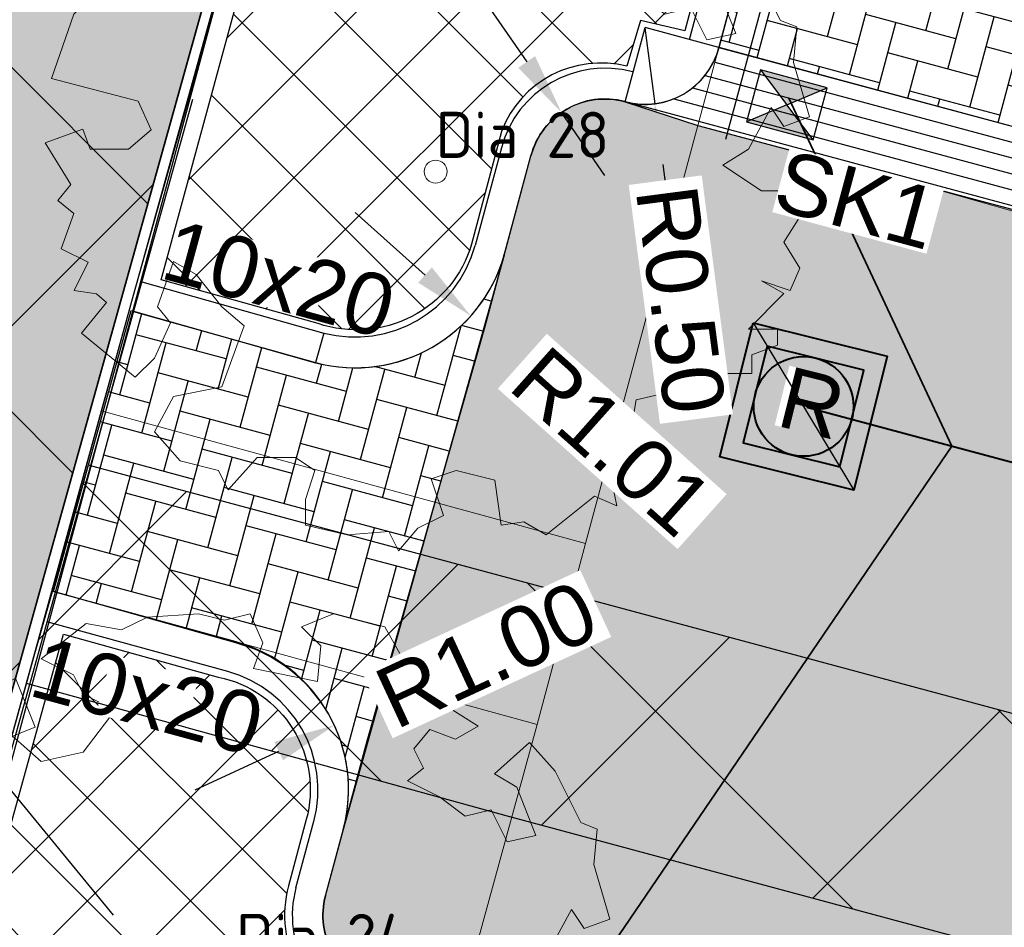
# Model space of a CAD drawing. Header units: metres. Extents: x 252743 to 254903, y 592696 to 593766.
# Tile 44 of 174: x 253680.23 to 253686.65, y 593037.87 to 593043.79. Entities that reach past the tile are written whole.
import ezdxf
from ezdxf.enums import TextEntityAlignment as Align

# ---------------------------------------------------------------- set-up
doc = ezdxf.new("R2010")
doc.units = ezdxf.units.M
doc.set_wipeout_variables(frame=1)
for name, pattern in [('ACAD_ISO11W100', [33, 12, -3, 12, -3, 0, -3]), ('DASHED', [19.049999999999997, 12.7, -6.35]), ('HIDDEN', [9.524999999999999, 6.35, -3.175])]:
    doc.linetypes.add(name, pattern=pattern)
for name, color, linetype, lineweight in [('132034000_dwg', 8, 'Continuous', 5), ('B-BH-GR-BEPLANTING_CULTUUR_HEESTERS-G', 250, 'Continuous', 18), ('B-BH-VH-OPENVERHARDING-G', 250, 'Continuous', 18), ('B-WE-GR-BOOM-S1', 8, 'Continuous', 9), ('B-WE-GR-BOOM_STAMDIAMETER-T', 7, 'Continuous', 25), ('N-RI-HWA-INSPECTIEPUT', 150, 'Continuous', 40), ('N-RI-HWA-PVC', 150, 'ACAD_ISO11W100', 40), ('N-RI-HWA-PVC125 KOLKAANSLUITING', 140, 'HIDDEN', 35), ('N-RI-IT-HWA-INSPECTIEPUT', 150, 'Continuous', 40)]:
    doc.layers.add(name, color=color, linetype=linetype, lineweight=lineweight)
doc.layers.add('ALGEMEEN HULP', color=6, linetype='Continuous', plot=False)
doc.layers.add('N-WB-HULP', color=6, linetype='Continuous', plot=False)
for name, color, linetype in [('B-KL-TEKST', 7, 'Continuous'), ('N-GR-ARC-GROENVOORZIENING-N', 82, 'Continuous'), ('N-KL-NUTSSTROOK', 10, 'Continuous'), ('N-RI-KOLK-STRAATKOLK', 7, 'Continuous'), ('N-WB-ANTIWORTELSCHERM', 6, 'ZIGZAG'), ('N-WB-ARC-BETONTEGEL 30X30', 8, 'Continuous'), ('N-WB-ARC-SBS-KF-ROODBRUIN-PARKEREN', 24, 'Continuous'), ('N-WB-ARC-SBS-KF-ROODBRUIN-RIJBAAN', 24, 'Continuous'), ('N-WB-BAND GAZONBAND 10x20', 7, 'DASHED'), ('N-WB-BAND OPSLUITBAND 10x20', 7, 'DASHED'), ('N-WB-BAND TEKST 200', 7, 'Continuous'), ('N-WB-BAND TROTTOIRBAND 18 20', 7, 'ACAD_ISO11W100'), ('N-WB-BOCHTSTRAAL', 7, 'Continuous'), ('N-WB-KANTVERHARDING', 2, 'Continuous'), ('N-WB-MATERIAALGRENS', 1, 'Continuous'), ('N-WB-MOLGOOT GEBAKKEN DF', 8, 'Continuous')]:
    doc.layers.add(name, color=color, linetype=linetype)
doc.layers.get('0').freeze()
doc.styles.add('N_STANDARD 200', font='arial.ttf', dxfattribs={"height": 0.4})
doc.styles.add('NLCS-ISO', font='txt')
doc.linetypes.add('ZIGZAG', pattern='A,0.00254,-5.08,[131,ltypeshp.shx,S=5.08,R=0,X=-5.08,Y=0],-10.16,[131,ltypeshp.shx,S=5.08,R=180,X=5.08,Y=0],-5.08', length=20.32254)
doc.dimstyles.new('N_DIMENSION 200', dxfattribs={"dimtxt": 0.4, "dimasz": 0.4, "dimexe": 0.125, "dimexo": 0.125, "dimgap": 0.25, "dimtad": 1, "dimzin": 3, "dimdsep": 46, "dimtxsty": 'N_STANDARD 200', "dimcen": 0, "dimazin": 3, "dimtfac": 1, "dimtix": 1, "dimtmove": 2, "dimatfit": 3, "dimfxl": 0.125, "dimfxlon": 1, "dimtfill": 1, "dimtolj": 1, "dimtzin": 0, "dimarcsym": 0})
pattern_1 = [(45, (0, 0), (-0.3367596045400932, 0.3367596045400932), []), (135, (0, 0), (-0.3367596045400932, -0.3367596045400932), [])]

# ---------------------------------------------------------------- blocks, each defined once
blk = doc.blocks.new('*D557')
at = {"layer": 'Defpoints', "color": 0, "transparency": 16777216}
for p in [(253682.2848742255, 593039.1859241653), (253681.3776655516, 593038.7652432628)]:
    blk.add_point(p, dxfattribs=at)
at = {"layer": 'N-WB-BOCHTSTRAAL', "color": 0, "lineweight": -2, "transparency": 16777216}
blk.add_line((253681.3776655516, 593038.7652432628), (253681.9219907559, 593039.0176518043), dxfattribs=at)
at = {"layer": 'N-WB-BOCHTSTRAAL', "color": 0, "transparency": 16777216}
blk.add_solid([(253681.8939453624, 593039.0781323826), (253681.9500361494, 593038.957171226), (253682.2848742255, 593039.1859241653)], dxfattribs=at)
at = {"layer": 'N-WB-BOCHTSTRAAL', "color": 0, "transparency": 16777216, "insert": (253683.2782457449, 593039.6465595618), "char_height": 0.4, "attachment_point": 5, "rotation": 24.877583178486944, "style": 'N_STANDARD 200', "bg_fill": 3, "box_fill_scale": 1.1, "bg_fill_color": 256, "bg_fill_true_color": 13158600, "bg_fill_transparency": 0}
blk.add_mtext('\\A1;R1.00', dxfattribs=at)
blk = doc.blocks.new('*D558')
at = {"layer": 'Defpoints', "color": 0, "transparency": 16777216}
for p in [(253682.4198752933, 593042.5283554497), (253683.1749038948, 593041.8550501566)]:
    blk.add_point(p, dxfattribs=at)
at = {"layer": 'N-WB-BOCHTSTRAAL', "color": 0, "lineweight": -2, "transparency": 16777216}
blk.add_line((253682.4198752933, 593042.5283554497), (253682.8763663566, 593042.1212743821), dxfattribs=at)
at = {"layer": 'N-WB-BOCHTSTRAAL', "color": 0, "transparency": 16777216}
blk.add_solid([(253682.9207370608, 593042.1710306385), (253682.8319956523, 593042.0715181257), (253683.1749038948, 593041.8550501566)], dxfattribs=at)
at = {"layer": 'N-WB-BOCHTSTRAAL', "color": 0, "transparency": 16777216, "insert": (253684.0952702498, 593041.0343030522), "char_height": 0.4, "attachment_point": 5, "rotation": 318.2746552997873, "style": 'N_STANDARD 200', "bg_fill": 3, "box_fill_scale": 1.1, "bg_fill_color": 256, "bg_fill_true_color": 13158600, "bg_fill_transparency": 0}
blk.add_mtext('\\A1;R1.01', dxfattribs=at)
blk = doc.blocks.new('SGR-BOOM_06_ST')
at = {"linetype": 'Continuous', "flags": 128}
blk.add_lwpolyline([(2.697926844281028, 3.519936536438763), (2.530031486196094, 3.938911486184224), (2.197017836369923, 4.064448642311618), (1.94450365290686, 4.524361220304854), (1.273022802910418, 4.692183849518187), (0.8554126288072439, 4.524288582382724), (1.107912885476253, 4.273186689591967), (1.064270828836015, 3.811889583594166), (0.2276521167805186, 3.979701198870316), (0.3518243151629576, 4.315444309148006), (0.1839317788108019, 4.692111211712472), (-0.1504327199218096, 4.608837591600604), (-0.4861730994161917, 4.692066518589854), (-1.154910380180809, 4.649713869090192), (-1.490634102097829, 4.483188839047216), (-1.95193375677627, 4.56504461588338), (-2.538756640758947, 4.105076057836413), (-2.119756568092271, 3.896293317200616), (-1.994180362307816, 3.643818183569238), (-1.575180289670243, 3.435035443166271), (-1.994130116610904, 2.890461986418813), (-2.538667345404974, 2.766231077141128), (-2.915367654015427, 3.099211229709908), (-2.619546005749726, 3.216664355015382), (-2.873110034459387, 3.855299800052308), (-3.627802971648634, 3.434898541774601), (-4.004453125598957, 3.015887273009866), (-3.794266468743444, 2.84803387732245), (-4.004419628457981, 2.513649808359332), (-4.424759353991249, 2.345754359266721), (-4.716801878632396, 2.05367287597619), (-5.01017267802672, 1.214316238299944), (-3.88011881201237, 0.9209648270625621), (-3.712226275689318, 0.5442979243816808), (-4.004271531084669, 0.2931597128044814), (-4.506508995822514, 0.2931262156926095), (-4.602327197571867, 0.5555981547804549), (-5.093368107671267, 0.3763383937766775), (-4.757596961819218, -0.1681847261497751), (-4.925450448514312, -0.3770066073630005), (-4.716628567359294, -0.544860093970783), (-4.88446521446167, -1.006165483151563), (-4.532341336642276, -1.182198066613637), (-4.716561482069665, -1.550699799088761), (-4.424496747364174, -1.591623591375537), (-4.292786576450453, -1.70719043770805), (-4.61907625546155, -2.106831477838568), (-3.920821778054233, -2.682045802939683), (-3.668355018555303, -2.430910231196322), (-3.459575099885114, -1.969602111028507), (-3.627456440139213, -1.760802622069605), (-3.418684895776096, -1.173935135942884), (-3.123882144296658, -1.341782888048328), (-2.788119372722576, -1.760746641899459), (-2.496040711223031, -2.010481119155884), (-2.788049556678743, -2.807529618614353), (-3.418567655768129, -2.931766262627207), (-3.668290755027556, -3.394441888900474), (-3.332530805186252, -3.771097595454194), (-2.831649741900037, -3.896623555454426), (-2.768861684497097, -4.022178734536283), (-2.70607362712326, -4.147733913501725), (-2.328058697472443, -3.728722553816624), (-1.825821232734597, -3.728689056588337), (-1.574691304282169, -3.89653972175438), (-1.698860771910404, -4.27322610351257), (-1.6988383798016, -4.608960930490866), (-1.154284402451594, -4.735848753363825), (-0.6097418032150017, -4.692139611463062), (-0.4855303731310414, -4.944614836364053), (-0.2330665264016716, -4.64980644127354), (0.1012924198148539, -4.483281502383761), (-0.05880460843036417, -4.006538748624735), (0.2691206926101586, -3.89641674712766), (0.7727313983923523, -4.023307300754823), (0.8560217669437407, -4.608790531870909), (1.149445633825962, -4.565098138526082), (1.441519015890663, -4.735675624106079), (2.070647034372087, -4.232031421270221), (2.365446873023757, -4.356206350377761), (2.321760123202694, -4.14739857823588), (2.657483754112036, -3.979508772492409), (2.406348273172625, -3.728406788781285), (2.112915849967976, -3.643810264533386), (2.574182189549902, -3.226158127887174), (2.615108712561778, -2.975036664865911), (3.159645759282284, -2.848076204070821), (3.537702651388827, -3.058226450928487), (3.787439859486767, -2.807091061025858), (3.770391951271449, -2.632754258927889), (4.123163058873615, -2.632730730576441), (4.123146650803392, -2.386717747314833), (4.458873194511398, -2.262500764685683), (4.458859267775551, -2.05369007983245), (4.082181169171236, -2.05371520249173), (4.543444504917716, -1.591025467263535), (4.250006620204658, -1.424542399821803), (4.626693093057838, -1.550076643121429), (4.752232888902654, -1.256641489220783), (4.54339981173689, -0.9209205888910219), (4.835431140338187, -0.4609716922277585), (4.667549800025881, -0.2521722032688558), (4.249928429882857, -0.2522000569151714), (3.746303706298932, 0.08486595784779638), (4.082024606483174, 0.2936990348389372), (4.375415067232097, 0.8382641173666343), (4.543299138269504, 0.5885213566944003), (4.876296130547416, 0.7127381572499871), (4.667437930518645, 1.425137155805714), (4.711079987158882, 1.886434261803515), (4.499534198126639, 1.969671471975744), (4.163754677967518, 2.639753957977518), (3.828442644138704, 3.012677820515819), (3.373874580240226, 2.603955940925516), (3.662895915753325, 2.430909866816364), (3.914056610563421, 1.801765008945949), (3.537384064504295, 1.718488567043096), (3.327180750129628, 2.136095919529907), (2.991451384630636, 2.054186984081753), (2.657064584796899, 2.305283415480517), (2.238064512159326, 2.514066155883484), (2.446864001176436, 2.681947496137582), (2.321287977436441, 2.931693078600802), (2.530081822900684, 3.184190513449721), (2.865825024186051, 3.05865353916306), (3.159240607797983, 3.226540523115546)], close=True, dxfattribs=at)
blk.add_circle((0, 0), 0.15)
at = {"layer": 'B-WE-GR-BOOM_STAMDIAMETER-T', "style": 'NLCS-ISO'}
blk.add_attdef('STAMDIAMETER', text='', height=0.3, dxfattribs=at).set_placement((0, 0), align=Align.BOTTOM_LEFT)
blk = doc.blocks.new('STRAATKOLK STR3545')
h = blk.add_hatch(color=256)
h.dxf.hatch_style = 1
h.paths.add_polyline_path([(0, 0.3499999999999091), (0.2249999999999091, 0.1749999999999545), (0.4499999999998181, 0.3499999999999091)])
h = blk.add_hatch(color=256)
h.dxf.hatch_style = 1
h.paths.add_polyline_path([(0.2249999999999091, 0.1749999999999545), (0, 0), (0.4499999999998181, 0)])
for points in [[(0, 0.3499999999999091), (0.2249999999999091, 0.1749999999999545), (0.4499999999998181, 0.3499999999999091)], [(0, 0.3499999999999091), (0, 0), (0.4499999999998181, 0), (0.4499999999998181, 0.3499999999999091)], [(0.2249999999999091, 0.1749999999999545), (0, 0), (0.4499999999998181, 0)]]:
    blk.add_lwpolyline(points, close=True)
at = {"style": 'N_STANDARD 200'}
blk.add_attdef('STRAATKOLK', (0.2971162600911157, -0.5022163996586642), '', height=0.4, dxfattribs=at)
at = {"color": 7, "true_color": 0xffffff}
blk.add_wipeout([(0.31579358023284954, -0.08776652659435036), (1.3578082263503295, -0.08776652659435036), (1.3578082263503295, -0.5248883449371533), (0.31579358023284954, -0.5248883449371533)], dxfattribs=at)
blk = doc.blocks.new('OP HOOGTE STELLEN GIET RWA')
blk.add_lwpolyline([(-1.624999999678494, 1.624344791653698), (-1.624999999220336, -1.625655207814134), (1.625000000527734, -1.6256552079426), (1.6249999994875, 1.624344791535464)], close=True)
blk.add_circle((0, 0), 1.625)
at = {"insert": (-0.767318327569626, 1.17813558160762), "char_height": 2, "attachment_point": 1, "style": 'N_STANDARD 200', "bg_fill": 3, "box_fill_scale": 1, "bg_fill_color": 256, "bg_fill_transparency": 0}
blk.add_mtext_dynamic_manual_height_columns('R', width=0.4, gutter_width=2, heights=[0], dxfattribs=at)
blk = doc.blocks.new('INSPECTIEPUT IT')
at = {"flags": 128}
blk.add_lwpolyline([(-2.249999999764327, 2.249999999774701), (2.250000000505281, 2.24999999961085), (2.249999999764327, -2.250000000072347), (-2.250000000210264, -2.249999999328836), (-2.249999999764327, 2.249999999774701)], dxfattribs=at)
at = {"layer": 'N-WB-HULP'}
blk.add_line((-2.249999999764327, 2.249999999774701), (2.249999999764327, -2.250000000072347), dxfattribs=at)
blk = doc.blocks.new('*D629')
at = {"layer": 'Defpoints', "color": 0, "transparency": 16777216}
for p in [(253684.3100916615, 593043.7337321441), (253684.374839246, 593043.237942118)]:
    blk.add_point(p, dxfattribs=at)
at = {"layer": 'N-WB-BOCHTSTRAAL', "color": 0, "lineweight": -2, "transparency": 16777216}
for p, q in [((253684.3100916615, 593043.7337321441), (253684.374839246, 593043.237942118)), ((253684.4266373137, 593042.8413100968), (253684.4784353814, 593042.4446780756))]:
    blk.add_line(p, q, dxfattribs=at)
at = {"layer": 'N-WB-BOCHTSTRAAL', "color": 0, "transparency": 16777216}
blk.add_solid([(253684.4927426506, 593042.849943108), (253684.3605319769, 593042.8326770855), (253684.374839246, 593043.237942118)], dxfattribs=at)
at = {"layer": 'N-WB-BOCHTSTRAAL', "color": 0, "transparency": 16777216, "insert": (253684.541668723, 593041.960483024), "char_height": 0.4, "attachment_point": 5, "rotation": 277.44042106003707, "style": 'N_STANDARD 200', "bg_fill": 3, "box_fill_scale": 1.1, "bg_fill_color": 256, "bg_fill_true_color": 13158600, "bg_fill_transparency": 0}
blk.add_mtext('\\A1;R0.50', dxfattribs=at)
blk = doc.blocks.new('*D630')
at = {"layer": 'Defpoints', "color": 0, "transparency": 16777216}
for p in [(253683.7661655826, 593043.1812374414), (253684.0499415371, 593042.769568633)]:
    blk.add_point(p, dxfattribs=at)
at = {"layer": 'N-WB-BOCHTSTRAAL', "color": 0, "lineweight": -2, "transparency": 16777216}
for p, q in [((253682.222161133, 593045.421097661), (253683.539144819, 593043.510572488)), ((253684.0499415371, 593042.769568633), (253683.7661655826, 593043.1812374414))]:
    blk.add_line(p, q, dxfattribs=at)
at = {"layer": 'N-WB-BOCHTSTRAAL', "color": 0, "transparency": 16777216}
blk.add_solid([(253683.5940339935, 593043.5484092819), (253683.4842556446, 593043.472735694), (253683.7661655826, 593043.1812374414)], dxfattribs=at)
at = {"layer": 'N-WB-BOCHTSTRAAL', "color": 0, "transparency": 16777216, "insert": (253683.1411265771, 593044.8883012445), "char_height": 0.4, "attachment_point": 5, "rotation": 304.57968874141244, "style": 'N_STANDARD 200', "bg_fill": 3, "box_fill_scale": 1.1, "bg_fill_color": 256, "bg_fill_true_color": 13158600, "bg_fill_transparency": 0}
blk.add_mtext('\\A1;R0.50', dxfattribs=at)
blk = doc.blocks.new('132034000_dwg_GWW-CAD Bgt tekening 12A-1381416-Plot dakaanzicht')
at = {"layer": 'B-BH-GR-BEPLANTING_CULTUUR_HEESTERS-G', "color": 253, "lineweight": 9, "flags": 128}
for points in [[(253685847, 593047521), (253684656, 593043097), (253683923, 593040372), (253680765, 593041236), (253681511, 593043935), (253683068, 593049432), (253683819, 593052442), (253705010, 593046760), (253704775, 593046153), (253703188, 593042249), (253702944, 593041626), (253702607, 593041049), (253702183, 593040531), (253701685, 593040085), (253701123, 593039721), (253700512, 593039450), (253699866, 593039276), (253699201, 593039205), (253698533, 593039239), (253697878, 593039375), (253698970, 593044049)], [(253683608, 593039190), (253683007, 593037002), (253681753, 593032438), (253681430, 593031251), (253678244, 593032110), (253678583, 593033337), (253679815, 593037796), (253680441, 593040060)]]:
    blk.add_lwpolyline(points, close=True, dxfattribs=at)
at = {"layer": 'B-BH-VH-OPENVERHARDING-G', "color": 253, "lineweight": 9, "flags": 128}
for points in [[(253667930, 593000000), (253681380, 593049589), (253684253, 593060272), (253685777, 593059896), (253686083, 593059824), (253685966, 593059818), (253685857, 593059789), (253685759, 593059732), (253685681, 593059649), (253685629, 593059549), (253685611, 593059479), (253684272, 593054313), (253683819, 593052442), (253683068, 593049432), (253681511, 593043935), (253680765, 593041236), (253680441, 593040060), (253679815, 593037796), (253678583, 593033337), (253678244, 593032110), (253674392, 593018159), (253669628, 593000000)], [(253708920, 593045909), (253704939, 593031547), (253683007, 593037002), (253683608, 593039190), (253683923, 593040372), (253684656, 593043097), (253685950, 593042753), (253697878, 593039375), (253698533, 593039239), (253699201, 593039205), (253699866, 593039276), (253700512, 593039450), (253701123, 593039721), (253701685, 593040085), (253702183, 593040531), (253702607, 593041049), (253702944, 593041626), (253703188, 593042249), (253704775, 593046153), (253705010, 593046760), (253705454, 593048605), (253705574, 593049003)]]:
    blk.add_lwpolyline(points, dxfattribs=at)
for points in [[(253698970, 593044049), (253697878, 593039375), (253685950, 593042753), (253684656, 593043097), (253685847, 593047521)], [(253683923, 593040372), (253683608, 593039190), (253680441, 593040060), (253680765, 593041236)]]:
    blk.add_lwpolyline(points, close=True, dxfattribs=at)
blk = doc.blocks.new('132034000_dwg-1357416-Plot dakaanzicht')
blk.add_blockref('132034000_dwg_GWW-CAD Bgt tekening 12A-1381416-Plot dakaanzicht', (0, 0))

msp = doc.modelspace()

# ---------------------------------------------------------------- hatches: boundary and pattern name
at = {"layer": 'N-GR-ARC-GROENVOORZIENING-N'}
h = msp.add_hatch(dxfattribs=at)
h.set_pattern_fill('ANSI37', color=256, scale=0.15)
h.set_pattern_definition(pattern_1)
edge = h.paths.add_edge_path()
edge.add_line((253703.5389152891, 593047.0538834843), (253702.2153969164, 593042.1639741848))
edge.add_arc((253698.7088898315, 593043.4897426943), 3.748767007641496, 255.987037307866, 339.2889926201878, ccw=False)
edge.add_line((253697.8011580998, 593039.8525353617), (253697.6735784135, 593039.8867923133))
edge.add_line((253697.6735784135, 593039.8867923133), (253697.3304406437, 593039.9764404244))
edge.add_line((253697.3304406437, 593039.9764404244), (253697.4050223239, 593040.2664088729))
edge.add_line((253697.4050223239, 593040.2664088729), (253697.1185317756, 593040.344085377))
edge.add_line((253697.1185317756, 593040.344085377), (253698.3387002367, 593044.8813722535))
edge.add_line((253698.3387002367, 593044.8813722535), (253685.7772480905, 593048.2454446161))
edge.add_line((253685.7772480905, 593048.2454446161), (253684.5715048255, 593043.7141711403))
edge.add_line((253684.5715048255, 593043.7141711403), (253684.2810989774, 593043.7817451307))
edge.add_line((253684.2810989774, 593043.7817451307), (253684.1932039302, 593043.4826471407))
edge.add_arc((253684.023375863, 593042.8098326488), 0.6939170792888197, 75.83363302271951, 159.0808703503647)
edge.add_line((253683.3751981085, 593043.0575956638), (253683.1801360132, 593042.3225821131))
edge.add_arc((253682.43019431, 593042.5461005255), 0.7825426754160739, 251.28609505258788, 343.40343246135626, ccw=False)
edge.add_line((253682.1791210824, 593041.804928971), (253681.1556119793, 593042.0909382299))
edge.add_line((253681.1556119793, 593042.0909382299), (253683.9325397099, 593052.2818918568))
edge.add_line((253683.9325397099, 593052.2818918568), (253703.5389211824, 593047.0539052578))
h = msp.add_hatch(dxfattribs=at)
h.set_pattern_fill('ANSI37', color=256, scale=0.15)
h.set_pattern_definition(pattern_1)
edge = h.paths.add_edge_path()
edge.add_line((253680.5186022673, 593039.7805902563), (253681.5282656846, 593039.4999674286))
edge.add_arc((253681.3776655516, 593038.7652432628), 0.7499999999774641, -15.051899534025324, 78.41624488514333, ccw=False)
edge.add_line((253682.101933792, 593038.5704728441), (253681.9859146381, 593038.1390376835))
edge.add_arc((253682.7005248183, 593037.9468609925), 0.7399997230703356, 164.9478372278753, 251.19608158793)
edge.add_line((253682.4620003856, 593037.246357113), (253682.3911474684, 593036.9548383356))
edge.add_line((253682.3911474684, 593036.9548383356), (253682.6836042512, 593036.8828593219))
edge.add_line((253682.6836042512, 593036.8828593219), (253681.6036144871, 593032.8668373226))
edge.add_arc((253682.1500849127, 593032.7267285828), 0.5641457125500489, 165.6197743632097, 264.5066168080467)
edge.add_line((253682.0960787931, 593032.1651738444), (253703.1824090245, 593026.4946319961))
edge.add_line((253703.1824090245, 593026.4946319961), (253703.5203876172, 593026.4056424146))
edge.add_line((253703.5203876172, 593026.4056424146), (253703.2641935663, 593025.4326288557))
edge.add_line((253703.2641935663, 593025.4326288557), (253678.4020416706, 593032.1192073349))
edge.add_line((253678.4020416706, 593032.1192073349), (253680.5186022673, 593039.7805902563))
at = {"layer": 'N-WB-ARC-BETONTEGEL 30X30'}
h = msp.add_hatch(dxfattribs=at)
h.set_pattern_fill('AR-B88', color=256, scale=0.002, angle=255.07, style=0)
h.set_pattern_definition([(255.07, (347.7034093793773, 85.49383894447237), (0.3926804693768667, -0.1047043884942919), []), (345.07, (347.7034093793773, 85.49383894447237), (0.4450326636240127, 0.09163584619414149), [0.4064, -0.4064])])
h.paths.add_polyline_path([(253684.2254258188, 593060.1186585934), (253682.8399942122, 593054.677348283), (253682.3390360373, 593052.722350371), (253681.8795981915, 593051.0762094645), (253680.8777495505, 593047.4866400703), (253676.705839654, 593032.5389129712), (253674.4066214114, 593024.2315232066), (253672.7511180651, 593018.2116929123), (253674.197423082, 593017.8139470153), (253675.8526013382, 593023.8325952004), (253678.1506228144, 593032.1356740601), (253682.3233178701, 593047.086214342), (253683.8264949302, 593052.4654074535), (253684.2689406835, 593054.2103223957), (253685.6844245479, 593059.7696635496)])
at = {"layer": 'N-WB-ARC-SBS-KF-ROODBRUIN-PARKEREN'}
h = msp.add_hatch(dxfattribs=at)
h.set_pattern_fill('AR-HBONE', color=256, scale=0.002, angle=29.95)
h.set_pattern_definition([(74.94999999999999, (-2.365075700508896, 0.6357338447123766), (-0.1434668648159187, 0.2489934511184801), [0.6096, -0.2032]), (164.95, (-2.31231244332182, 0.8319638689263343), (-0.1434668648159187, 0.2489934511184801), [0.6096, -0.2032])])
edge = h.paths.add_edge_path()
edge.add_line((253685.883361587, 593047.6614662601), (253684.7931274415, 593043.606363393))
edge.add_line((253684.7931274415, 593043.606363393), (253687.3999113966, 593042.9045822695))
edge.add_line((253687.3999113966, 593042.9045822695), (253687.4263534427, 593043.0020063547))
edge.add_line((253687.4263534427, 593043.0020063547), (253687.3778059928, 593043.0149345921))
edge.add_line((253687.3778059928, 593043.0149345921), (253688.5205275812, 593047.2642109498))
edge.add_line((253688.5205275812, 593047.2642109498), (253686.2508324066, 593047.8733231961))
edge.add_arc((253686.1730736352, 593047.5835757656), 0.2999999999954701, 74.97764466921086, 164.9515956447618)
at = {"layer": 'N-WB-ARC-SBS-KF-ROODBRUIN-RIJBAAN'}
h = msp.add_hatch(dxfattribs=at)
h.set_pattern_fill('AR-HBONE', color=256, scale=0.002, angle=74.95)
h.set_pattern_definition([(119.95, (0, 0), (-0.2775113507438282, 0.07461856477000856), [0.6095999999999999, -0.2032]), (209.95, (-0.1014463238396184, 0.1760648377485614), (-0.2775113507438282, 0.07461856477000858), [0.6096, -0.2032])])
edge = h.paths.add_edge_path()
edge.add_line((253683.2663820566, 593041.7785544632), (253683.5670822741, 593042.8993643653))
edge.add_arc((253684.0478215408, 593042.7713694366), 0.4974866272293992, 74.34039588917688, 165.0910850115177, ccw=False)
edge.add_line((253684.1821039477, 593043.2503905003), (253684.656, 593043.097))
edge.add_line((253684.656, 593043.097), (253696.7349497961, 593039.8775465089))
edge.add_line((253696.7349497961, 593039.8775465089), (253697.9209189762, 593039.5587026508))
edge.add_arc((253698.7320808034, 593043.4832184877), 4.00746903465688, 258.3219289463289, 345.0273673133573)
edge.add_line((253702.6034936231, 593042.44785824), (253703.8252111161, 593047.0297140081))
edge.add_line((253703.8252111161, 593047.0297140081), (253704.3447171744, 593048.9718410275))
edge.add_line((253704.3447171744, 593048.9718410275), (253704.8900070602, 593051.033999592))
edge.add_arc((253701.025029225, 593052.0645073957), 3.99999999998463, 345.0706997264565, 435.5149292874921)
edge.add_line((253702.0255401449, 593055.937358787), (253714.5810381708, 593052.8332999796))
edge.add_arc((253713.6470045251, 593048.9200635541), 4.023162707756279, 76.57548952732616, 169.8498886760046)
edge.add_line((253709.6868066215, 593049.6290563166), (253709.1591533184, 593047.6774099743))
edge.add_line((253709.1591533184, 593047.6774099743), (253708.6478722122, 593045.7438646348))
edge.add_line((253708.6478722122, 593045.7438646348), (253704.8345690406, 593031.4868543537))
edge.add_line((253704.8345690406, 593031.4868543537), (253683.0658323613, 593037.3415310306))
edge.add_line((253683.0658323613, 593037.3415310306), (253682.5780891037, 593037.4723810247))
edge.add_arc((253682.700565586, 593037.9468664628), 0.4900376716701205, 164.9496423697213, 255.5264649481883, ccw=False)
edge.add_line((253682.2273371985, 593038.0741135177), (253682.4998708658, 593039.0854114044))
edge.add_line((253682.4998708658, 593039.0854114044), (253683.2663820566, 593041.7785544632))
h = msp.add_hatch(dxfattribs=at)
h.set_pattern_fill('AR-HBONE', color=256, scale=0.002, angle=29.95)
h.set_pattern_definition([(74.94999999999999, (0, 0), (-0.1434668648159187, 0.2489934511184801), [0.6096, -0.2032]), (164.95, (0.05276325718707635, 0.1962300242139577), (-0.1434668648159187, 0.2489934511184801), [0.6096, -0.2032])])
edge = h.paths.add_edge_path()
edge.add_line((253680.9587477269, 593041.8903104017), (253682.1630168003, 593041.5498709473))
edge.add_arc((253682.4198627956, 593042.528448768), 1.011723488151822, 255.293376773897, 344.0757306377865)
edge.add_line((253683.3927615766, 593042.250865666), (253682.3433565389, 593038.5055493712))
edge.add_arc((253681.3879712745, 593038.7656136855), 0.9901487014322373, 344.7725325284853, 435.1636394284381)
edge.add_line((253681.6415080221, 593039.7227519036), (253680.4541615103, 593040.0588493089))
edge.add_line((253680.4541615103, 593040.0588493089), (253680.9587477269, 593041.8903104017))

# ---------------------------------------------------------------- linework, layer by layer
at = {"layer": 'ALGEMEEN HULP'}
msp.add_line((253684.8386533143, 593043.0070727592), (253686.1372801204, 593047.836112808), dxfattribs=at)
msp.add_lwpolyline([(253683.8190001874, 593052.442000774), (253683.174475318, 593049.8587519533), (253682.879946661, 593048.7680762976), (253680.9728145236, 593041.9878651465)], dxfattribs=at)
at = {"layer": 'B-KL-TEKST'}
msp.add_lwpolyline([(253672.3834985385, 593043.8572517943), (253677.0179080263, 593042.6076426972), (253680.8424699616, 593037.9470608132)], dxfattribs=at)
at = {"layer": 'N-GR-ARC-GROENVOORZIENING-N'}
msp.add_lwpolyline([(253703.5389152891, 593047.0538834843), (253702.2153969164, 593042.1639741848, -0.3803735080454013), (253697.8011580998, 593039.8525353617), (253697.6735784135, 593039.8867923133), (253697.3304406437, 593039.9764404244), (253697.4050223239, 593040.2664088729), (253697.1185317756, 593040.344085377), (253698.3387002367, 593044.8813722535), (253685.7772480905, 593048.2454446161), (253684.5715048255, 593043.7141711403), (253684.2810989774, 593043.7817451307), (253684.1932039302, 593043.4826471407, 0.3801002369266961), (253683.3751981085, 593043.0575956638), (253683.1801360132, 593042.3225821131, -0.4250791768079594), (253682.1791210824, 593041.804928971), (253681.1556119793, 593042.0909382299), (253683.9325397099, 593052.2818918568), (253703.5389211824, 593047.0539052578)], format="xyb", dxfattribs=at)
msp.add_lwpolyline([(253680.5186022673, 593039.7805902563), (253681.5282656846, 593039.4999674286, -0.4320557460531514), (253682.101933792, 593038.5704728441), (253681.9859146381, 593038.1390376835, 0.3951622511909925), (253682.4620003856, 593037.246357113), (253682.3911474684, 593036.9548383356), (253682.6836042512, 593036.8828593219), (253681.6036144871, 593032.8668373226, 0.4604077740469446), (253682.0960787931, 593032.1651738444), (253703.1824090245, 593026.4946319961), (253703.5203876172, 593026.4056424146), (253703.2641935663, 593025.4326288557), (253678.4020416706, 593032.1192073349)], format="xyb", close=True, dxfattribs=at)
at = {"layer": 'N-RI-HWA-PVC'}
msp.add_line((253685.3660299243, 593041.2587790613), (253703.5332529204, 593036.3936244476), dxfattribs=at)
at = {"layer": 'N-RI-HWA-PVC125 KOLKAANSLUITING'}
msp.add_line((253686.3123689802, 593041.0053509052), (253685.2494020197, 593043.2755462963), dxfattribs=at)
at = {"layer": 'N-WB-ANTIWORTELSCHERM', "ltscale": 0.2}
msp.add_line((253685.7082862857, 593059.4531891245), (253678.3255516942, 593032.0878278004), dxfattribs=at)
at = {"layer": 'N-WB-ARC-BETONTEGEL 30X30'}
msp.add_lwpolyline([(253671.223915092, 593012.1443833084), (253672.9413039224, 593018.4762490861), (253675.0893527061, 593026.3959212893), (253679.3597115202, 593042.1403691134), (253681.1993759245, 593048.9230544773), (253682.8165, 593054.9305), (253683.6820126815, 593058.148833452), (253684.2529999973, 593060.2720000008), (253686.083, 593059.824, 0.402213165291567), (253685.611, 593059.479), (253684.2729774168, 593054.3170369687), (253683.8247781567, 593052.4658651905), (253683.0679943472, 593049.4319800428), (253682.7487053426, 593048.3047278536), (253680.9728145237, 593041.9878651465), (253680.4675284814, 593040.1562885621), (253678.2438832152, 593032.1100314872), (253675.949, 593023.806), (253674.2954163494, 593017.7931502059), (253672.7055422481, 593011.7311253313)], format="xyb", dxfattribs=at)
at = {"layer": 'N-WB-ARC-SBS-KF-ROODBRUIN-PARKEREN'}
for points in [[(253683.2663820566, 593041.7785544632), (253683.5670822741, 593042.8993643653, -0.4180562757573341), (253684.1821039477, 593043.2503905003), (253684.656, 593043.097), (253696.7349497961, 593039.8775465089), (253697.9209189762, 593039.5587026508, 0.3974704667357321), (253702.6034936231, 593042.44785824), (253703.8252111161, 593047.0297140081), (253704.3447171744, 593048.9718410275), (253704.8900070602, 593051.033999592, 0.4164862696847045), (253702.0255401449, 593055.937358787), (253714.5810381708, 593052.8332999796, 0.4310529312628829), (253709.6868066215, 593049.6290563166), (253709.1591533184, 593047.6774099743), (253708.6478722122, 593045.7438646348), (253704.8345690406, 593031.4868543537), (253683.0658323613, 593037.3415310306), (253682.5780891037, 593037.4723810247, -0.4171653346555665), (253682.2273371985, 593038.0741135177), (253682.4998708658, 593039.0854114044)], [(253685.883361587, 593047.6614662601), (253684.7931274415, 593043.606363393), (253687.3999113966, 593042.9045822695), (253687.4263534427, 593043.0020063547), (253687.3778059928, 593043.0149345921), (253688.5205275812, 593047.2642109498), (253686.2508324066, 593047.8733231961, 0.4140804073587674)], [(253680.9587477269, 593041.8903104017), (253682.1630168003, 593041.5498709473, 0.4080026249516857), (253683.3927615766, 593042.250865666), (253682.3433565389, 593038.5055493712, 0.4162142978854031), (253681.6415080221, 593039.7227519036), (253680.4541615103, 593040.0588493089)]]:
    msp.add_lwpolyline(points, format="xyb", close=True, dxfattribs=at)
at = {"layer": 'N-WB-BAND OPSLUITBAND 10x20', "ltscale": 0.4}
for p, q in [((253680.3877662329, 593039.8670824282), (253680.3879469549, 593039.8670327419)), ((253681.5909063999, 593039.536300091), (253680.4105333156, 593039.8608230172))]:
    msp.add_line(p, q, dxfattribs=at)
for points in [[(253683.1464275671, 593041.3890125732), (253683.1546943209, 593041.3867349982)], [(253680.5373520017, 593040.0335313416), (253680.5372409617, 593040.0331295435)]]:
    msp.add_lwpolyline(points, dxfattribs=at)
at = {"layer": 'N-WB-BAND TROTTOIRBAND 18 20', "ltscale": 0.2}
for p, q in [((253684.6014562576, 593043.6567833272), (253685.7013548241, 593047.7468376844)), ((253684.1811834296, 593043.2506342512), (253684.311848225, 593043.7347588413)), ((253683.3739385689, 593042.9512826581), (253683.2023981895, 593042.3129112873)), ((253680.9996903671, 593042.0841840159), (253680.9994551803, 593042.0842500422)), ((253681.0287929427, 593042.0760137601), (253682.2165184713, 593041.7425717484)), ((253682.0341992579, 593038.126053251), (253682.1510097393, 593038.5604131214))]:
    msp.add_line(p, q, dxfattribs=at)
at = {"layer": 'N-WB-BAND TROTTOIRBAND 18 20'}
msp.add_line((253684.7931939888, 593043.6048440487), (253684.311848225, 593043.7347588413), dxfattribs=at)
at = {"layer": 'N-WB-BAND TROTTOIRBAND 18 20', "ltscale": 0.2}
for centre, radius, start, end in [((253684.3117489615, 593043.7346914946), 0.3, 344.913170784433, 344.9481004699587), ((253684.0499415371, 593042.769568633), 0.7, 74.95417753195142, 164.9541775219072), ((253682.4198586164, 593042.5283683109), 0.8116587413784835, 255.4183361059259, 344.6061445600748), ((253681.3776655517, 593038.7652432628), 0.8000000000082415, 344.9481004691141, 74.596575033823), ((253682.700525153, 593037.946861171), 0.69, 164.9478171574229, 254.9825106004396)]:
    msp.add_arc(centre, radius, start, end, dxfattribs=at)
at = {"layer": 'N-WB-KANTVERHARDING'}
for p, q in [((253684.794594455, 593043.6048445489), (253685.8944930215, 593047.6948989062)), ((253684.1819532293, 593043.2518322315), (253684.1797372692, 593043.2524278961)), ((253683.3927615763, 593042.2508656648), (253683.5670822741, 593042.8993643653)), ((253680.9456322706, 593041.891628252), (253680.9461728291, 593041.8914764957)), ((253680.9750276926, 593041.8833757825), (253682.1624603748, 593041.5500159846)), ((253682.2155841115, 593041.7428354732), (253682.1624603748, 593041.5500159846)), ((253681.6439255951, 593039.729144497), (253680.4642989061, 593040.0534622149)), ((253682.2273371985, 593038.0741135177), (253682.3441476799, 593038.508473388))]:
    msp.add_line(p, q, dxfattribs=at)
for points in [[(253683.8007322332, 593052.3687830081), (253683.0680000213, 593049.4320000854), (253682.8651399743, 593048.7154357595), (253680.9728143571, 593041.9878645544)], [(253683.1546944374, 593041.386735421), (253683.1464276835, 593041.3890129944)]]:
    msp.add_lwpolyline(points, dxfattribs=at)
for centre, radius, start, end in [((253684.3117489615, 593043.7346914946), 0.5, 254.9541775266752, 344.9481004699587), ((253684.3100916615, 593043.7337321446), 0.4999999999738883, 255.1686085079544, 345.1725420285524), ((253684.0499415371, 593042.769568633), 0.5, 74.95417753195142, 164.9541775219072), ((253682.4198752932, 593042.5283554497), 1.011636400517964, 255.2547796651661, 344.674200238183), ((253681.3776655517, 593038.7652432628), 1.000000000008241, 344.9481004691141, 74.596575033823), ((253682.700525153, 593037.946861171), 0.49, 164.9478171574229, 254.9825106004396)]:
    msp.add_arc(centre, radius, start, end, dxfattribs=at)
at = {"layer": 'N-WB-MATERIAALGRENS'}
msp.add_line((253684.7925413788, 593043.6054513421), (253696.8640335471, 593040.3605971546), dxfattribs=at)
at = {"layer": 'N-WB-MOLGOOT GEBAKKEN DF'}
for p, q in [((253684.7665825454, 593043.5088794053), (253696.8478792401, 593040.2613897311)), ((253684.7023784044, 593043.4225879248), (253696.8524715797, 593040.1566055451)), ((253684.6201586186, 593043.341139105), (253696.8827670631, 593040.0449122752)), ((253684.4980605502, 593043.2704096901), (253696.9533687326, 593039.9223845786))]:
    msp.add_line(p, q, dxfattribs=at)

# ---------------------------------------------------------------- block references
at = {"layer": '132034000_dwg', "color": 253, "lineweight": 9, "xscale": 0.001, "yscale": 0.001, "zscale": 0.001}
msp.add_blockref('132034000_dwg-1357416-Plot dakaanzicht', (0, 0), dxfattribs=at)
at = {"layer": 'B-WE-GR-BOOM-S1'}
ref = msp.add_blockref('SGR-BOOM_06_ST', (253681.6429574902, 593037.5661210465, -0.31213), dxfattribs=dict(at, xscale=0.5, yscale=0.5, zscale=0.225))
ref.add_attrib('STAMDIAMETER', 'Dia 24', dxfattribs={"layer": 'B-WE-GR-BOOM_STAMDIAMETER-T', "height": 0.3, "style": 'NLCS-ISO'}).set_placement((253681.6429574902, 593037.5661210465, -0.31213), align=Align.BOTTOM_LEFT)

# ---------------------------------------------------------------- next in the draw order: block references
at = {"layer": 'N-RI-HWA-INSPECTIEPUT', "xscale": 0.2000000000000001, "yscale": 0.2000000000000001, "zscale": 0.2000000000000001, "rotation": 346.047067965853}
msp.add_blockref('OP HOOGTE STELLEN GIET RWA', (253685.3450239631, 593041.2644044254), dxfattribs=at)

# ---------------------------------------------------------------- next in the draw order: hatches: boundary and pattern name
at = {"layer": 'N-KL-NUTSSTROOK'}
h = msp.add_hatch(dxfattribs=at)
h.set_pattern_fill('ANSI37', color=256, scale=0.5)
h.set_pattern_definition([(45, (0.01110095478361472, -0.01331456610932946), (-1.122532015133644, 1.122532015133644), []), (135, (0.01110095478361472, -0.01331456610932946), (-1.122532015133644, -1.122532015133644), [])])
h.paths.add_polyline_path([(253685.6844245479, 593059.7696635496), (253683.9435395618, 593052.9563786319), (253682.0082150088, 593045.9572178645), (253680.0768857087, 593039.0373696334), (253678.1531198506, 593032.1446208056), (253673.8580865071, 593016.518632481), (253669.749841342, 593000.8466031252), (253665.6408736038, 592985.1955043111), (253661.5551687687, 592969.5514562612), (253660.1036000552, 592969.9295412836), (253661.566046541, 592975.5442613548), (253663.0324861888, 592981.168338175), (253666.0084195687, 592992.5500385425), (253667.4853712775, 592998.277640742), (253669.0109342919, 593003.9443029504), (253672.004578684, 593015.3646425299), (253674.9797750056, 593026.3024087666), (253677.9985052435, 593037.1704637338), (253681.190632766, 593048.6076836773), (253684.224756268, 593060.1159785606)])

# ---------------------------------------------------------------- next in the draw order: linework, layer by layer
msp.add_lwpolyline([(253685.6844245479, 593059.7696635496), (253683.9435395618, 593052.9563786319), (253682.0082150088, 593045.9572178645), (253680.0768857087, 593039.0373696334), (253678.1531198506, 593032.1446208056), (253673.8580865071, 593016.518632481), (253669.749841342, 593000.8466031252), (253665.6408736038, 592985.1955043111), (253661.5551687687, 592969.5514562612), (253660.1036000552, 592969.9295412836), (253661.566046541, 592975.5442613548), (253663.0324861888, 592981.168338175), (253666.0084195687, 592992.5500385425), (253667.4853712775, 592998.277640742), (253669.0109342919, 593003.9443029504), (253672.004578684, 593015.3646425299), (253674.9797750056, 593026.3024087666), (253677.9985052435, 593037.1704637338), (253681.190632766, 593048.6076836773), (253684.224756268, 593060.1159785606)], close=True, dxfattribs=at)
at = {"layer": 'N-RI-HWA-PVC125 KOLKAANSLUITING'}
msp.add_lwpolyline([(253686.3123689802, 593041.0053509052), (253683.5487480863, 593036.9487810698)], dxfattribs=at)
at = {"layer": 'N-WB-ARC-BETONTEGEL 30X30'}
msp.add_lwpolyline([(253684.2254258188, 593060.1186585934), (253682.8399942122, 593054.677348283), (253682.3390360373, 593052.722350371), (253681.8795981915, 593051.0762094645), (253680.8777495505, 593047.4866400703), (253676.705839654, 593032.5389129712), (253674.4066214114, 593024.2315232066), (253672.7511180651, 593018.2116929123), (253674.197423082, 593017.8139470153), (253675.8526013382, 593023.8325952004), (253678.1506228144, 593032.1356740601), (253682.3233178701, 593047.086214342), (253683.8264949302, 593052.4654074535), (253684.2689406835, 593054.2103223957), (253685.6844245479, 593059.7696635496)], close=True, dxfattribs=at)
at = {"layer": 'N-WB-BAND GAZONBAND 10x20', "ltscale": 0.5}
msp.add_lwpolyline([(253685.7813326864, 593059.7449894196), (253684.3905244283, 593054.2825622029), (253683.9214042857, 593052.4400834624), (253678.2469416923, 593032.1087914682)], dxfattribs=at)
at = {"layer": 'N-WB-KANTVERHARDING'}
msp.add_line((253684.2324689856, 593043.2397941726), (253697.7810837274, 593039.596296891), dxfattribs=at)
msp.add_lwpolyline([(253685.6844245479, 593059.7696635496), (253684.2936162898, 593054.3072363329), (253683.8247781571, 593052.4658651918), (253678.150622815, 593032.1356740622)], dxfattribs=at)

# ---------------------------------------------------------------- next in the draw order: block references
at = {"layer": 'B-WE-GR-BOOM-S1'}
ref = msp.add_blockref('SGR-BOOM_06_ST', (253682.9452874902, 593042.7954310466, -0.31288), dxfattribs=dict(at, xscale=0.5, yscale=0.5, zscale=0.3))
ref.add_attrib('STAMDIAMETER', 'Dia 28', dxfattribs={"layer": 'B-WE-GR-BOOM_STAMDIAMETER-T', "height": 0.3, "style": 'NLCS-ISO'}).set_placement((253682.9452874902, 593042.7954310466, -0.31288), align=Align.BOTTOM_LEFT)
at = {"layer": 'N-RI-IT-HWA-INSPECTIEPUT', "xscale": 0.2000000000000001, "yscale": 0.2000000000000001, "zscale": 0.2000000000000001, "rotation": 346.047067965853}
msp.add_blockref('INSPECTIEPUT IT', (253685.3450239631, 593041.2644044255), dxfattribs=at)

# ---------------------------------------------------------------- next in the draw order: texts
at = {"layer": 'N-WB-BAND TEKST 200', "char_height": 0.4, "width": 0.5849695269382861, "attachment_point": 8, "rotation": 344.7475511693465, "style": 'N_STANDARD 200', "bg_fill": 3, "box_fill_scale": 1, "bg_fill_color": 256, "bg_fill_transparency": 0}
for insert in [(253681.8701804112, 593041.8987721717), (253681.0112495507, 593039.1779177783)]:
    msp.add_mtext('10x20', dxfattribs=dict(at, insert=insert))

# ---------------------------------------------------------------- next in the draw order: dimensions: what is measured, and where the dimension line sits
at = {"layer": 'N-WB-BOCHTSTRAAL'}
dim = msp.add_radius_dim(center=(253684.0499415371, 593042.769568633), mpoint=(253683.7661655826, 593043.1812374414), dimstyle='N_DIMENSION 200', override={"dimfxl": 0.0125}, dxfattribs=at)
dim.commit()
dim.dimension.update_dxf_attribs({"geometry": '*D630', "text_midpoint": (253683.1411265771, 593044.8883012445)})

# ---------------------------------------------------------------- next in the draw order: hatches: boundary and pattern name
at = {"layer": 'N-KL-NUTSSTROOK'}
h = msp.add_hatch(dxfattribs=at)
h.set_pattern_fill('ANSI37', color=256, scale=0.5)
h.set_pattern_definition([(45, (0, 0), (-1.122532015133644, 1.122532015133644), []), (135, (0, 0), (-1.122532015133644, -1.122532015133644), [])])
h.paths.add_polyline_path([(253707.7423224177, 593033.6043164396), (253684.0084896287, 593039.9875034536), (253680.680450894, 593040.8810826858), (253680.2754537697, 593039.4600648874), (253683.4034718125, 593038.5969192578), (253705.172204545, 593032.7422436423), (253707.3397747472, 593032.1445221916)])

# ---------------------------------------------------------------- next in the draw order: linework, layer by layer
msp.add_lwpolyline([(253707.7423224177, 593033.6043164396), (253684.0084896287, 593039.9875034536), (253680.680450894, 593040.8810826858), (253680.2754537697, 593039.4600648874), (253683.4034718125, 593038.5969192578), (253705.172204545, 593032.7422436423), (253707.3397747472, 593032.1445221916)], close=True, dxfattribs=at)

# ---------------------------------------------------------------- next in the draw order: dimensions: what is measured, and where the dimension line sits
at = {"layer": 'N-WB-BOCHTSTRAAL'}
for center, mpoint, picture, middle in [((253682.4198752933, 593042.5283554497), (253683.1749038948, 593041.8550501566), '*D558', (253684.0952702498, 593041.0343030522)), ((253681.3776655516, 593038.7652432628), (253682.2848742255, 593039.1859241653), '*D557', (253683.2782457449, 593039.6465595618))]:
    dim = msp.add_radius_dim(center=center, mpoint=mpoint, dimstyle='N_DIMENSION 200', override={"dimfxl": 0.0125}, dxfattribs=at)
    dim.commit()
    dim.dimension.update_dxf_attribs({"geometry": picture, "text_midpoint": middle, "dimtype": 164})

# ---------------------------------------------------------------- next in the draw order: dimensions: what is measured, and where the dimension line sits
dim = msp.add_radius_dim(center=(253684.3100916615, 593043.7337321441), mpoint=(253684.374839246, 593043.237942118), dimstyle='N_DIMENSION 200', override={"dimfxl": 0.0125}, dxfattribs=at)
dim.commit()
dim.dimension.update_dxf_attribs({"geometry": '*D629', "text_midpoint": (253684.541668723, 593041.960483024), "dimtype": 164})

# ---------------------------------------------------------------- next in the draw order: block references
at = {"layer": 'N-RI-KOLK-STRAATKOLK', "rotation": 344.8885518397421}
msp.add_blockref('STRAATKOLK STR3545', (253684.9728349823, 593043.120666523), dxfattribs=at).add_auto_attribs({'STRAATKOLK': 'SK1'})

doc.saveas('drawing.dxf')
